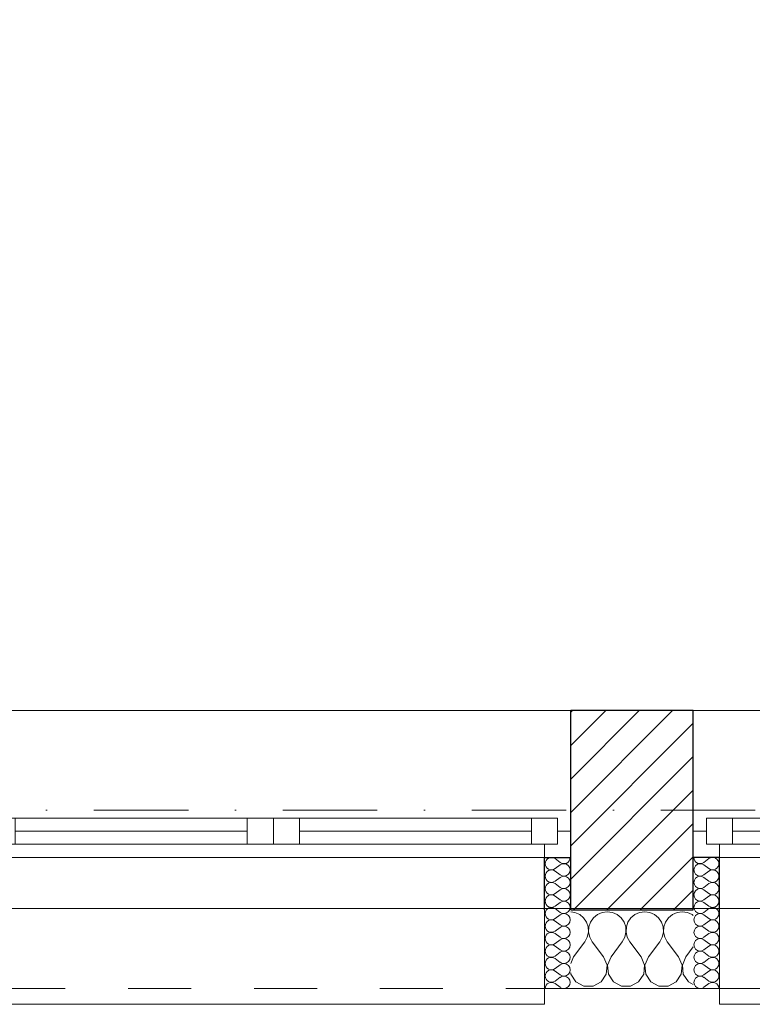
# Model space of a CAD drawing. Header units: millimetres. Extents: x 172139 to 266886, y 98118 to 138225.
# Tile 112 of 123: x 243666 to 245062, y 106825 to 108702. Entities that reach past the tile are written whole.
import ezdxf

# ---------------------------------------------------------------- set-up
doc = ezdxf.new("R2010")
doc.units = ezdxf.units.MM
doc.header["$MEASUREMENT"] = 0
doc.linetypes.add('Kropki i Kreski', pattern=[360, 180, -90, 0, -90])
doc.linetypes.add('Przerywana', pattern=[240, 120, -120])
for name, color, linetype in [('Konstrukcja - Siatki mod', 7, 'Continuous'), ('KR_INW', 7, 'Continuous'), ('NAPIS_SODON', 7, 'Continuous'), ('Okna ArchiCADa', 7, 'Continuous')]:
    doc.layers.add(name, color=color, linetype=linetype)
doc.layers.add('Konstrukcja - Siatki mod_Nr_pióra__48', color=7, linetype='Continuous', lineweight=15, true_color=0xa80f02)
doc.layers.add('KR_INW_Nr_pióra__102', color=7, linetype='Continuous', lineweight=5, true_color=0xcccccc)
for name, color, linetype, lineweight in [('KR_INW_Nr_pióra__101', 252, 'Continuous', 5), ('KR_INW_Nr_pióra__27', 7, 'Continuous', 25), ('KR_INW_Nr_pióra__47', 7, 'Continuous', 15), ('NAPIS_SODON_Nr_pióra__1', 7, 'Continuous', 13), ('Okna ArchiCADa_Nr_pióra__1', 7, 'Continuous', 13), ('Okna ArchiCADa_Nr_pióra__27', 7, 'Continuous', 25)]:
    doc.layers.add(name, color=color, linetype=linetype, lineweight=lineweight)

# ---------------------------------------------------------------- blocks, each defined once
blk = doc.blocks.new('Strop_1', base_point=(179225, 121523.3))
at = {"layer": 'NAPIS_SODON_Nr_pióra__1', "linetype": 'Continuous', "flags": 128}
blk.add_lwpolyline([(179225, 121523.3), (179225.9, 107003.8), (250898.3, 107008.3), (250897.4, 121527.8)], close=True, dxfattribs=at)
blk = doc.blocks.new('*X333')
at = {"layer": 'KR_INW_Nr_pióra__102', "linetype": 'Continuous'}
for p, q in [((244724, 107000.2), (244716.1, 107001.3)), ((244733.1, 106996.2), (244724, 107000.2)), ((244740.6, 106989.9), (244733.1, 106996.2)), ((244746.2, 106981.8), (244740.6, 106989.9)), ((244759.4, 106989.9), (244753.8, 106981.8)), ((244766.9, 106996.2), (244759.4, 106989.9)), ((244776, 107000.2), (244766.9, 106996.2)), ((244785.7, 107001.6), (244776, 107000.2)), ((244795.5, 107000.2), (244785.7, 107001.6)), ((244804.5, 106996.2), (244795.5, 107000.2)), ((244812.1, 106989.9), (244804.5, 106996.2)), ((244817.7, 106981.8), (244812.1, 106989.9)), ((244830.8, 106989.9), (244825.2, 106981.8)), ((244838.4, 106996.2), (244830.8, 106989.9)), ((244847.4, 107000.2), (244838.4, 106996.2)), ((244857.1, 107001.6), (244847.4, 107000.2)), ((244866.9, 107000.2), (244857.1, 107001.6)), ((244875.9, 106996.2), (244866.9, 107000.2)), ((244883.5, 106989.9), (244875.9, 106996.2)), ((244889.1, 106981.8), (244883.5, 106989.9)), ((244902.2, 106989.9), (244896.6, 106981.8)), ((244909.8, 106996.2), (244902.2, 106989.9)), ((244918.8, 107000.2), (244909.8, 106996.2)), ((244928.6, 107001.6), (244918.8, 107000.2)), ((244938.3, 107000.2), (244928.6, 107001.6)), ((244947.3, 106996.2), (244938.3, 107000.2)), ((244949.7, 106994.3), (244947.3, 106996.2)), ((244749.4, 106972.5), (244746.2, 106981.8)), ((244749.9, 106962.6), (244749.4, 106972.5)), ((244750.6, 106972.5), (244750.1, 106962.6)), ((244753.8, 106981.8), (244750.6, 106972.5)), ((244820.8, 106972.5), (244817.7, 106981.8)), ((244821.3, 106962.6), (244820.8, 106972.5)), ((244822.1, 106972.5), (244821.6, 106962.6)), ((244825.2, 106981.8), (244822.1, 106972.5)), ((244892.2, 106972.5), (244889.1, 106981.8)), ((244892.7, 106962.6), (244892.2, 106972.5)), ((244893.5, 106972.5), (244893, 106962.6)), ((244896.6, 106981.8), (244893.5, 106972.5)), ((244742.9, 106944.4), (244747.6, 106953.1)), ((244747.6, 106953.1), (244749.9, 106962.6)), ((244750.1, 106962.6), (244752.4, 106953.1)), ((244752.4, 106953.1), (244757.1, 106944.4)), ((244814.3, 106944.4), (244819.1, 106953.1)), ((244819.1, 106953.1), (244821.3, 106962.6)), ((244821.6, 106962.6), (244823.8, 106953.1)), ((244823.8, 106953.1), (244828.6, 106944.4)), ((244885.7, 106944.4), (244890.5, 106953.1)), ((244890.5, 106953.1), (244892.7, 106962.6)), ((244893, 106962.6), (244895.2, 106953.1)), ((244895.2, 106953.1), (244900, 106944.4)), ((244721.4, 106915.9), (244742.9, 106944.4)), ((244778.6, 106915.9), (244757.1, 106944.4)), ((244792.9, 106915.9), (244814.3, 106944.4)), ((244850, 106915.9), (244828.6, 106944.4)), ((244864.3, 106915.9), (244885.7, 106944.4)), ((244921.4, 106915.9), (244900, 106944.4)), ((244935.7, 106915.9), (244949.7, 106934.5)), ((244721.4, 106915.9), (244716.1, 106903.1)), ((244785.3, 106899.8), (244778.6, 106915.9)), ((244792.9, 106915.9), (244786.1, 106899.8)), ((244856.7, 106899.8), (244850, 106915.9)), ((244864.3, 106915.9), (244857.6, 106899.8)), ((244928.2, 106899.8), (244921.4, 106915.9)), ((244935.7, 106915.9), (244929, 106899.8)), ((244783.7, 106882.5), (244785.3, 106899.8)), ((244786.1, 106899.8), (244787.8, 106882.5)), ((244855.1, 106882.5), (244856.7, 106899.8)), ((244857.6, 106899.8), (244859.2, 106882.5)), ((244926.5, 106882.5), (244928.2, 106899.8)), ((244929, 106899.8), (244930.6, 106882.5)), ((244716.1, 106885.3), (244716.3, 106882.5)), ((244716.3, 106882.5), (244726, 106868)), ((244774, 106868), (244783.7, 106882.5)), ((244787.8, 106882.5), (244797.4, 106868)), ((244845.5, 106868), (244855.1, 106882.5)), ((244859.2, 106882.5), (244868.8, 106868)), ((244916.9, 106868), (244926.5, 106882.5)), ((244930.6, 106882.5), (244940.3, 106868)), ((244726, 106868), (244741.3, 106859.8)), ((244741.3, 106859.8), (244758.7, 106859.8)), ((244758.7, 106859.8), (244774, 106868)), ((244797.4, 106868), (244812.7, 106859.8)), ((244812.7, 106859.8), (244830.1, 106859.8)), ((244830.1, 106859.8), (244845.5, 106868)), ((244868.8, 106868), (244884.2, 106859.8)), ((244884.2, 106859.8), (244901.6, 106859.8)), ((244901.6, 106859.8), (244916.9, 106868)), ((244940.3, 106868), (244949.7, 106863))]:
    blk.add_line(p, q, dxfattribs=at)
blk = doc.blocks.new('*X350')
at = {"layer": 'KR_INW_Nr_pióra__102', "linetype": 'Continuous'}
for p, q in [((244695.8, 107095.6), (244686.3, 107102.8)), ((244695.8, 107090.9), (244686.3, 107083.7)), ((244695.8, 107071.8), (244686.3, 107079)), ((244695.8, 107067), (244686.3, 107059.9)), ((244695.8, 107048), (244686.3, 107055.1)), ((244695.8, 107043.2), (244686.3, 107036.1)), ((244695.8, 107024.2), (244686.3, 107031.3)), ((244695.8, 107019.4), (244686.3, 107012.3)), ((244695.8, 107000.4), (244686.3, 107007.5)), ((244695.8, 106995.6), (244686.3, 106988.5)), ((244695.8, 106976.6), (244686.3, 106983.7)), ((244695.8, 106971.8), (244686.3, 106964.7)), ((244695.8, 106952.8), (244686.3, 106959.9)), ((244695.8, 106948), (244686.3, 106940.9)), ((244695.8, 106929), (244686.3, 106936.1)), ((244695.8, 106924.2), (244686.3, 106917)), ((244695.8, 106905.1), (244686.3, 106912.3)), ((244695.8, 106900.4), (244686.3, 106893.2)), ((244695.8, 106881.3), (244686.3, 106888.5)), ((244695.8, 106876.6), (244686.3, 106869.4)), ((244695.8, 106857.5), (244686.3, 106864.7))]:
    blk.add_line(p, q, dxfattribs=at)
for centre, start, end in [((244679.2, 107093.2), 53.1301, 180), ((244703, 107105.1), 233.1301, 0), ((244679.2, 107093.2), 180, 306.8699), ((244679.2, 107069.4), 53.1301, 180), ((244703, 107081.3), 233.1301, 126.8699), ((244679.2, 107069.4), 180, 306.8699), ((244703, 107057.5), 233.1301, 126.8699), ((244679.2, 107045.6), 53.1301, 180), ((244679.2, 107045.6), 180, 306.8699), ((244703, 107033.7), 233.1301, 126.8699), ((244679.2, 107021.8), 53.1301, 180), ((244679.2, 107021.8), 180, 306.8699), ((244703, 107009.9), 233.1301, 126.8699), ((244679.2, 106998), 53.1301, 180), ((244679.2, 106998), 180, 306.8699), ((244679.2, 106974.2), 53.1301, 180), ((244703, 106986.1), 233.1301, 126.8699), ((244679.2, 106974.2), 180, 306.8699), ((244703, 106962.3), 233.1301, 126.8699), ((244679.2, 106950.4), 53.1301, 180), ((244679.2, 106950.4), 180, 306.8699), ((244703, 106938.5), 233.1301, 126.8699), ((244679.2, 106926.6), 53.1301, 180), ((244679.2, 106926.6), 180, 306.8699), ((244679.2, 106902.8), 53.1301, 180), ((244703, 106914.7), 233.1301, 126.8699), ((244679.2, 106902.8), 180, 306.8699), ((244679.2, 106879), 53.1301, 180), ((244703, 106890.9), 233.1301, 126.8699), ((244679.2, 106879), 180, 306.8699), ((244703, 106867), 233.1301, 126.8699), ((244679.2, 106855.1), 53.1301, 180)]:
    blk.add_arc(centre, 11.9, start, end, dxfattribs=at)
blk = doc.blocks.new('*X351')
at = {"layer": 'KR_INW_Nr_pióra__102', "linetype": 'Continuous'}
for p, q in [((244969.9, 107095.6), (244979.4, 107102.8)), ((244969.9, 107090.9), (244979.4, 107083.7)), ((244969.9, 107071.8), (244979.4, 107079)), ((244969.9, 107067), (244979.4, 107059.9)), ((244969.9, 107048), (244979.4, 107055.1)), ((244969.9, 107043.2), (244979.4, 107036.1)), ((244969.9, 107024.2), (244979.4, 107031.3)), ((244969.9, 107019.4), (244979.4, 107012.3)), ((244969.9, 107000.4), (244979.4, 107007.5)), ((244969.9, 106995.6), (244979.4, 106988.5)), ((244969.9, 106976.6), (244979.4, 106983.7)), ((244969.9, 106971.8), (244979.4, 106964.7)), ((244969.9, 106952.8), (244979.4, 106959.9)), ((244969.9, 106948), (244979.4, 106940.9)), ((244969.9, 106929), (244979.4, 106936.1)), ((244969.9, 106924.2), (244979.4, 106917)), ((244969.9, 106905.1), (244979.4, 106912.3)), ((244969.9, 106900.4), (244979.4, 106893.2)), ((244969.9, 106881.3), (244979.4, 106888.5)), ((244969.9, 106876.6), (244979.4, 106869.4)), ((244969.9, 106857.5), (244979.4, 106864.7))]:
    blk.add_line(p, q, dxfattribs=at)
for centre, start, end in [((244962.8, 107105.1), 180, 306.8699), ((244986.6, 107093.2), 0, 126.8699), ((244962.8, 107081.3), 53.1301, 306.8699), ((244986.6, 107093.2), 233.1301, 0), ((244986.6, 107069.4), 0, 126.8699), ((244962.8, 107057.5), 53.1301, 306.8699), ((244986.6, 107069.4), 233.1301, 0), ((244962.8, 107033.7), 53.1301, 306.8699), ((244986.6, 107045.6), 0, 126.8699), ((244986.6, 107045.6), 233.1301, 0), ((244962.8, 107009.9), 53.1301, 306.8699), ((244986.6, 107021.8), 0, 126.8699), ((244986.6, 107021.8), 233.1301, 0), ((244986.6, 106998), 0, 126.8699), ((244962.8, 106986.1), 53.1301, 306.8699), ((244986.6, 106998), 233.1301, 0), ((244986.6, 106974.2), 0, 126.8699), ((244962.8, 106962.3), 53.1301, 306.8699), ((244986.6, 106974.2), 233.1301, 0), ((244962.8, 106938.5), 53.1301, 306.8699), ((244986.6, 106950.4), 0, 126.8699), ((244986.6, 106950.4), 233.1301, 0), ((244986.6, 106926.6), 0, 126.8699), ((244962.8, 106914.7), 53.1301, 306.8699), ((244986.6, 106926.6), 233.1301, 0), ((244986.6, 106902.8), 0, 126.8699), ((244962.8, 106890.9), 53.1301, 306.8699), ((244986.6, 106902.8), 233.1301, 0), ((244986.6, 106879), 0, 126.8699), ((244962.8, 106867), 53.1301, 306.8699), ((244986.6, 106879), 233.1301, 0), ((244986.6, 106855.1), 0, 126.8699)]:
    blk.add_arc(centre, 11.9, start, end, dxfattribs=at)
blk = doc.blocks.new('Okno dwuskrzydłowe 19_5')
at = {"layer": 'Okna ArchiCADa_Nr_pióra__1', "linetype": 'Continuous'}
for p, q in [((-566.8, 230), (566.8, 230)), ((-541.8, 25), (-491.8, 25)), ((-541.8, -25), (-541.8, 25)), ((-491.8, 25), (-50, 25)), ((-491.8, 25), (-491.8, -25)), ((-491.8, 25), (-50, 25)), ((-50, -25), (-50, 25)), ((-50, 25), (0, 25)), ((0, 25), (0, -25)), ((0, 25), (50, 25)), ((0, -25), (0, 25)), ((50, 25), (491.8, 25)), ((50, 25), (50, -25)), ((50, 25), (491.8, 25)), ((491.8, -25), (491.8, 25)), ((491.8, 25), (541.8, 25)), ((541.8, 25), (541.8, -25)), ((-566.8, 0), (-541.8, 0)), ((-541.8, 0), (-541.8, -25)), ((-491.8, 0), (-50, 0)), ((50, 0), (491.8, 0)), ((541.8, -25), (541.8, 0)), ((541.8, 0), (566.8, 0)), ((-541.8, -25), (-516.8, -25)), ((-491.8, -25), (-541.8, -25)), ((-516.8, -25), (-516.8, -50)), ((-50, -25), (-491.8, -25)), ((0, -25), (-50, -25)), ((50, -25), (0, -25)), ((491.8, -25), (50, -25)), ((541.8, -25), (491.8, -25)), ((516.8, -50), (516.8, -25)), ((516.8, -25), (541.8, -25)), ((-516.8, -50), (-566.8, -50)), ((0, -50), (-516.8, -50)), ((516.8, -50), (0, -50)), ((566.8, -50), (516.8, -50)), ((-516.8, -300), (-516.8, -330)), ((516.8, -330), (516.8, -300)), ((-516.8, -330), (516.8, -330))]:
    blk.add_line(p, q, dxfattribs=at)
at = {"layer": 'Okna ArchiCADa_Nr_pióra__1', "linetype": 'Przerywana'}
blk.add_line((-516.8, -300), (516.8, -300), dxfattribs=at)
at = {"layer": 'Okna ArchiCADa_Nr_pióra__27', "linetype": 'Continuous'}
for p, q in [((-566.8, -50), (-566.8, 0)), ((566.8, -50), (566.8, 0)), ((-516.8, -50), (-566.8, -50)), ((516.8, -50), (566.8, -50))]:
    blk.add_line(p, q, dxfattribs=at)
blk = doc.blocks.new('Ściana_60', base_point=(230439.7, 106855.1))
at = {"layer": 'KR_INW_Nr_pióra__101', "linetype": 'Continuous'}
h = blk.add_hatch(dxfattribs=at)
h.set_pattern_fill('Cegła_licówka', color=256, style=0, pattern_type=2)
h.set_pattern_definition([(45, (0, 0), (-31.819804, 31.819804), [])])
h.paths.add_polyline_path([(244716.1, 107155.1), (244716.1, 107105.1), (244716.1, 107005.1), (244949.7, 107005.1), (244949.7, 107105.1), (244949.7, 107155.1), (244949.7, 107385.1), (244716.1, 107385.1)])
at = {"layer": 'KR_INW_Nr_pióra__27', "linetype": 'Continuous'}
for p, q in [((244716.1, 107155.1), (244716.1, 107385.1)), ((244949.7, 107155.1), (244949.7, 107385.1)), ((244716.1, 107105.1), (244716.1, 107155.1)), ((244949.7, 107105.1), (244949.7, 107155.1)), ((244666.1, 107005.1), (244666.1, 107105.1)), ((244666.1, 107105.1), (244716.1, 107105.1)), ((244716.1, 107005.1), (244716.1, 107105.1)), ((244949.7, 107005.1), (244949.7, 107105.1)), ((244999.7, 107105.1), (244949.7, 107105.1)), ((244999.7, 107005.1), (244999.7, 107105.1)), ((244716.1, 107005.1), (244949.7, 107005.1))]:
    blk.add_line(p, q, dxfattribs=at)
at = {"layer": 'KR_INW_Nr_pióra__27', "linetype": 'Continuous', "flags": 128}
blk.add_lwpolyline([(244949.7, 107385.1), (244716.1, 107385.1)], dxfattribs=at)
at = {"layer": 'KR_INW_Nr_pióra__47', "linetype": 'Continuous'}
for p, q in [((244716.1, 107105.1), (244666.1, 107105.1)), ((244666.1, 107105.1), (244666.1, 106855.1)), ((244949.7, 107105.1), (244999.7, 107105.1)), ((244999.7, 107105.1), (244999.7, 106855.1)), ((244666.1, 106855.1), (244666.1, 107005.1)), ((244999.7, 106855.1), (244999.7, 107005.1)), ((244716.1, 106855.1), (244666.1, 106855.1)), ((244949.7, 106855.1), (244999.7, 106855.1))]:
    blk.add_line(p, q, dxfattribs=at)
at = {"layer": 'KR_INW_Nr_pióra__47', "linetype": 'Continuous', "flags": 128}
blk.add_lwpolyline([(244716.1, 106855.1), (244949.7, 106855.1)], dxfattribs=at)
at = {"layer": 'KR_INW'}
for name in ['*X350', '*X351', '*X333']:
    blk.add_blockref(name, (0, 0), dxfattribs=at)
at = {"layer": 'Okna ArchiCADa', "color": 21, "linetype": 'Continuous', "lineweight": 13, "true_color": 0xff9955, "zscale": 1000}
for p in [(244149.3, 107155.1), (245516.4, 107155.1)]:
    blk.add_blockref('Okno dwuskrzydłowe 19_5', p, dxfattribs=at)
blk = doc.blocks.new('Standardowy znacznik siatki_10')
at = {"layer": 'Konstrukcja - Siatki mod_Nr_pióra__48', "linetype": 'Kropki i Kreski'}
blk.add_line((1000, 0), (72912, 0), dxfattribs=at)

msp = doc.modelspace()

# ---------------------------------------------------------------- block references
at = {"layer": 'Konstrukcja - Siatki mod', "color": 8, "linetype": 'Continuous', "lineweight": 13, "zscale": 1000}
msp.add_blockref('Standardowy znacznik siatki_10', (177989.3, 107195.1), dxfattribs=at)
at = {"layer": 'KR_INW'}
msp.add_blockref('Ściana_60', (230439.7, 106855.1), dxfattribs=at)
at = {"layer": 'NAPIS_SODON', "linetype": 'Continuous'}
msp.add_blockref('Strop_1', (179225, 121523.3), dxfattribs=at)

doc.saveas('drawing.dxf')
